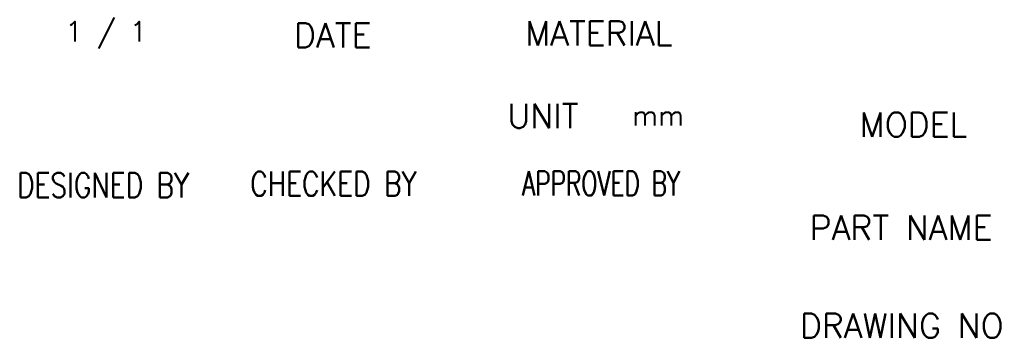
# Model space of a CAD drawing. Header units: millimetres. Extents: x 3504 to 4464, y 353 to 864.
# Tile 11 of 12: x 3983 to 4070, y 361 to 389. Entities that reach past the tile are written whole.
import ezdxf

# ---------------------------------------------------------------- set-up
doc = ezdxf.new("R2010")
doc.units = ezdxf.units.MM
doc.header["$LTSCALE"] = 0.1
doc.layers.add('6', color=2, linetype='Continuous')
doc.styles.add('GHS', font='romans', dxfattribs={"bigfont": 'ghs'})

msp = doc.modelspace()

# ---------------------------------------------------------------- texts
at = {"layer": '6', "style": 'GHS'}
for s, height, p in [('1 / 1', 1.8, (3986.94142, 386.91386)), ('DATE', 2.16, (4007.21402, 386.40163)), ('MATERIAL', 2.16, (4027.68677, 386.57514)), ('UNIT', 2.16, (4026.10865, 379.24623)), ('mm', 1.8, (4037.14272, 379.46111)), ('MODEL', 2.16, (4057.33124, 378.47429)), ('PART NAME', 2.16, (4052.90036, 369.31796)), ('DRAWING NO', 2.16, (4052.03223, 360.63131))]:
    msp.add_text(s, height=height, dxfattribs=at).set_placement(p)
for s, width, p in [('DESIGNED BY', 0.8, (3982.66109, 373.10179)), ('CHECKED BY', 0.8, (4003.32842, 373.22381)), ('APPROVED BY', 0.7, (4027.41695, 373.25696))]:
    msp.add_text(s, height=2.16, dxfattribs=dict(at, width=width)).set_placement(p)

doc.saveas('drawing.dxf')
